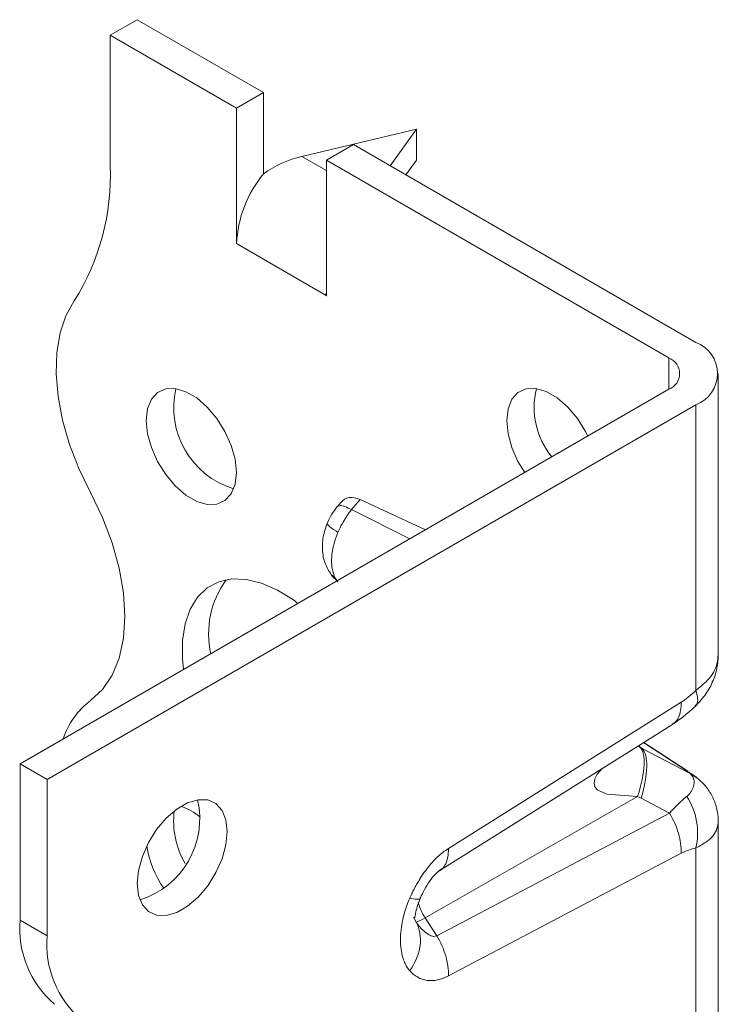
# Model space of a CAD drawing. Header units: millimetres. Extents: x 0 to 210, y 0 to 297.
# Tile 6 of 9: x 146 to 160, y 110 to 129. Entities that reach past the tile are written whole.
import ezdxf

# ---------------------------------------------------------------- set-up
doc = ezdxf.new("R2010")
doc.units = ezdxf.units.MM

msp = doc.modelspace()

# ---------------------------------------------------------------- linework, layer by layer
at = {"color": 7, "linetype": 'Continuous', "lineweight": 15}
for p, q in [((148.393, 129.441), (147.863, 129.134)), ((148.393, 129.441), (150.868, 128.012)), ((147.863, 129.134), (147.863, 126.572)), ((150.338, 127.706), (147.863, 129.134)), ((150.338, 127.706), (150.868, 128.012)), ((150.868, 128.012), (150.868, 126.412)), ((150.338, 125.048), (150.338, 127.706)), ((151.622, 126.76), (153.873, 127.297)), ((153.356, 126.575), (153.873, 127.297)), ((153.873, 127.297), (153.873, 126.685)), ((152.636, 126.991), (152.105, 126.685)), ((159.353, 123.113), (152.636, 126.991)), ((152.105, 126.481), (151.622, 126.76)), ((152.105, 126.685), (158.823, 122.807)), ((152.105, 126.685), (152.105, 124.027)), ((153.666, 126.396), (153.873, 126.685)), ((150.341, 125.05), (150.338, 125.048)), ((150.341, 125.046), (150.338, 125.048)), ((150.341, 125.05), (150.341, 125.046)), ((152.102, 124.033), (150.341, 125.05)), ((152.102, 124.033), (152.105, 124.135)), ((152.102, 124.033), (152.102, 124.029)), ((152.102, 124.029), (152.105, 124.031)), ((152.105, 124.027), (152.102, 124.029)), ((158.823, 122.807), (158.823, 122.195)), ((159.792, 116.991), (159.792, 122.501)), ((146.095, 114.847), (158.823, 122.195)), ((159.353, 121.889), (146.625, 114.541)), ((159.353, 116.289), (159.353, 121.889)), ((152.386, 119.972), (152.32, 119.893)), ((152.599, 119.833), (152.766, 120.031)), ((152.766, 120.031), (154.049, 119.439)), ((153.742, 119.262), (152.599, 119.833)), ((152.217, 118.532), (152.314, 118.437)), ((152.224, 118.54), (152.331, 118.418)), ((154.498, 113.19), (159.064, 116.058)), ((154.3, 112.737), (158.892, 115.621)), ((158.886, 115.625), (158.908, 115.639)), ((158.324, 115.265), (159.135, 114.735)), ((159.197, 114.703), (158.33, 115.269)), ((158.256, 115.178), (158.224, 115.202)), ((158.299, 115.152), (158.224, 115.202)), ((159.239, 114.66), (158.299, 115.152)), ((146.095, 114.847), (146.625, 114.541)), ((146.095, 111.785), (146.095, 114.847)), ((159.135, 114.735), (159.19, 114.701)), ((159.19, 114.701), (159.209, 114.688)), ((146.625, 114.541), (146.625, 111.479)), ((159.391, 114.56), (159.239, 114.66)), ((154.04, 111.832), (158.21, 114.209)), ((158.21, 114.209), (158.278, 114.173)), ((158.278, 114.173), (158.835, 113.881)), ((158.835, 113.881), (154.269, 111.477)), ((159.792, 108.826), (159.792, 113.722)), ((159.353, 108.124), (159.353, 113.199)), ((159.064, 113.096), (154.498, 110.692)), ((154.347, 112.774), (154.319, 112.756)), ((153.813, 111.842), (153.863, 111.747)), ((154.269, 111.477), (154.04, 111.832)), ((146.625, 111.479), (146.095, 111.785))]:
    msp.add_line(p, q, dxfattribs=at)
at = {"color": 7, "linetype": 'Continuous', "lineweight": 15, "flags": 128}
for points in [[(147.156, 123.925), (146.994, 123.636), (146.881, 123.297), (146.817, 122.914), (146.804, 122.496), (146.842, 122.051), (146.93, 121.587), (147.068, 121.113), (147.251, 120.637), (147.477, 120.171)], [(150.338, 120.561), (150.312, 120.331), (150.236, 120.145), (150.115, 120.012), (149.956, 119.941), (149.767, 119.936), (149.56, 119.996), (149.347, 120.119), (149.14, 120.298), (148.952, 120.521), (148.792, 120.776), (148.671, 121.049), (148.595, 121.322), (148.57, 121.581), (148.595, 121.811), (148.671, 121.997), (148.792, 122.13), (148.952, 122.201), (149.14, 122.206), (149.347, 122.146), (149.56, 122.023), (149.767, 121.845), (149.956, 121.621), (150.115, 121.366), (150.236, 121.094), (150.312, 120.82), (150.338, 120.561)], [(155.994, 120.562), (155.863, 120.777), (155.742, 121.049), (155.667, 121.323), (155.641, 121.582), (155.667, 121.812), (155.742, 121.998), (155.863, 122.131), (156.023, 122.202), (156.211, 122.207), (156.418, 122.147), (156.631, 122.024), (156.838, 121.845), (157.027, 121.622), (157.186, 121.367), (157.232, 121.276)], [(147.477, 120.171), (147.713, 119.681), (147.902, 119.182), (148.04, 118.686), (148.124, 118.201), (148.152, 117.74), (148.124, 117.311), (148.04, 116.923), (147.902, 116.586), (147.713, 116.305), (147.477, 116.088)], [(149.304, 116.7), (149.283, 116.906), (149.283, 117.268), (149.333, 117.595), (149.432, 117.881), (149.578, 118.117), (149.766, 118.297), (149.992, 118.417), (150.249, 118.474), (150.532, 118.466), (150.832, 118.393), (151.143, 118.257), (151.456, 118.062), (151.546, 117.994)], [(157.522, 114.761), (157.419, 114.646), (157.372, 114.555), (157.356, 114.473), (157.371, 114.402), (157.418, 114.341), (157.605, 114.251), (158.21, 114.209), (158.21, 114.209)], [(148.393, 112.5), (148.419, 112.759), (148.494, 113.032), (148.615, 113.305), (148.775, 113.56), (148.963, 113.783), (149.17, 113.962), (149.383, 114.085), (149.59, 114.145), (149.779, 114.14), (149.938, 114.069), (150.06, 113.936), (150.135, 113.749), (150.161, 113.52), (150.135, 113.261), (150.06, 112.987), (149.938, 112.715), (149.779, 112.46), (149.59, 112.236), (149.383, 112.058), (149.17, 111.935), (148.963, 111.875), (148.775, 111.88), (148.615, 111.951), (148.494, 112.084), (148.419, 112.27), (148.393, 112.5)]]:
    msp.add_lwpolyline(points, dxfattribs=at)
at = {"color": 7, "linetype": 'Continuous', "lineweight": 15}
for centre, radius, start, end in [((143.259, 126.384), 4.608, 327.7485, 2.3387), ((152.641, 124.944), 2.302, 140.2279, 177.3607), ((159.121, 122.501), 0.655, 290.7834, 69.2166), ((158.707, 122.501), 0.327, 290.7834, 69.2166), ((150.768, 121.83), 1.658, 166.9497, 253.045), ((157.721, 121.839), 1.541, 166.2643, 219.0625), ((151.609, 117.393), 1.816, 144.1115, 192.3125), ((148.4, 114.864), 1.533, 127.0068, 162.0664), ((147.962, 113.769), 1.658, 286.955, 13.0503), ((150.76, 113.729), 1.652, 173.2576, 210.3855), ((148.886, 112.92), 1.155, 49.9089, 71.5349), ((150.521, 113.533), 1.961, 188.6042, 214.9351), ((154.927, 112.41), 1.059, 195.4817, 213.0764), ((153.644, 112.432), 0.719, 287.7096, 303.3681), ((148.048, 111.62), 1.96, 175.1648, 229.309), ((148.578, 111.314), 1.96, 175.1648, 229.309)]:
    msp.add_arc(centre, radius, start, end, dxfattribs=at)
for centre, major_axis, ratio, start_param, end_param in [((151.622, 125.535), (1.387, 0.799), 0.717482, 1.179006, 1.702605), ((152.812, 119.313), (-0.326, 0.736), 0.568519, 5.708832, 6.555062)]:
    msp.add_ellipse(centre, major_axis=major_axis, ratio=ratio, start_param=start_param, end_param=end_param, dxfattribs=at)
for points, knots in [([(152.599, 119.833), (152.553, 119.855), (152.461, 119.9), (152.364, 119.92), (152.335, 119.901), (152.32, 119.892)], [0, 0, 0, 0, 0.338768, 0.677535, 1, 1, 1, 1]), ([(152.319, 119.893), (152.281, 119.844), (152.205, 119.745), (152.151, 119.633), (152.124, 119.576)], [0, 0, 0, 0, 0.5003588, 1, 1, 1, 1]), ([(152.331, 119.387), (152.36, 119.456), (152.439, 119.614), (152.538, 119.758), (152.599, 119.833)], [-0.03148795, -0.03148795, -0.03148795, -0.03148795, -0.0179513, 0.00000001, 0.00000001, 0.00000001, 0.00000001]), ([(152.124, 119.576), (152.092, 119.484), (152.027, 119.3), (152.019, 119.012), (152.075, 118.747), (152.17, 118.603), (152.217, 118.532)], [0, 0, 0, 0, 0.256062, 0.510977, 0.76023, 1, 1, 1, 1]), ([(152.331, 119.387), (152.272, 119.426), (152.155, 119.504), (152.104, 119.564), (152.126, 119.574), (152.128, 119.575)], [0, 0, 0, 0, 0.481293, 0.962532, 1, 1, 1, 1]), ([(152.331, 118.418), (152.308, 118.444), (152.267, 118.506), (152.226, 118.621), (152.205, 118.753), (152.205, 118.877), (152.215, 118.98), (152.228, 119.059), (152.259, 119.195), (152.296, 119.306), (152.331, 119.387)], [-0.10675045, -0.10675045, -0.10675045, -0.10675045, -0.09599928, -0.0852481, -0.07449692, -0.06374574, -0.05837015, -0.05299456, -0.04761897, -0.03149221, -0.03149221, -0.03149221, -0.03149221]), ([(159.337, 115.975), (159.403, 116.045), (159.539, 116.188), (159.684, 116.445), (159.778, 116.722), (159.788, 116.913), (159.792, 117.006)], [0, 0, 0, 0, 0.24083, 0.496394, 0.753478, 1, 1, 1, 1]), ([(159.353, 116.289), (159.432, 116.353), (159.627, 116.508), (159.774, 116.755), (159.784, 116.931), (159.787, 116.991)], [0, 0, 0, 0, 0.309526, 0.761395, 1, 1, 1, 1]), ([(159.353, 116.289), (159.367, 116.235), (159.396, 116.125), (159.383, 116.021), (159.344, 115.991), (159.331, 115.982)], [0, 0, 0, 0, 0.403214, 0.806293, 1, 1, 1, 1]), ([(158.908, 115.639), (158.918, 115.644), (158.962, 115.67), (159.014, 115.756), (159.061, 115.889), (159.063, 116.002), (159.064, 116.058)], [0, 0, 0, 0, 0.085798, 0.390532, 0.695266, 1, 1, 1, 1]), ([(158.911, 115.635), (158.989, 115.688), (159.13, 115.784), (159.274, 115.917), (159.337, 115.975)], [0, 0, 0, 0, 0.559663, 1, 1, 1, 1]), ([(158.299, 115.152), (158.362, 115.085), (158.393, 114.961), (158.386, 114.623), (158.347, 114.41), (158.278, 114.173)], [0, 0, 0, 0, 0.5, 0.5, 1, 1, 1, 1]), ([(159.392, 114.561), (159.365, 114.582), (159.313, 114.623), (159.245, 114.669), (159.212, 114.692)], [0, 0, 0, 0, 0.51208, 1, 1, 1, 1]), ([(159.239, 114.66), (159.283, 114.62), (159.31, 114.57), (159.322, 114.464), (159.312, 114.409), (159.272, 114.323), (159.251, 114.291), (159.21, 114.243), (159.193, 114.226), (159.174, 114.211)], [0, 0, 0, 0, 0.0439295, 0.0439295, 0.0835279, 0.0835279, 0.1082769, 0.1082769, 0.123745, 0.123745, 0.123745, 0.123745]), ([(159.792, 113.733), (159.785, 113.818), (159.772, 113.984), (159.68, 114.213), (159.555, 114.409), (159.444, 114.512), (159.391, 114.561)], [0, 0, 0, 0, 0.270359, 0.530021, 0.774567, 1, 1, 1, 1]), ([(158.835, 113.881), (158.854, 113.901), (158.891, 113.943), (158.947, 114.002), (159.004, 114.059), (159.06, 114.113), (159.118, 114.165), (159.155, 114.196), (159.174, 114.211)], [0, 0, 0, 0, 0.155959, 0.316112, 0.480529, 0.649277, 0.822415, 1, 1, 1, 1]), ([(159.353, 113.199), (159.393, 113.361), (159.402, 113.727), (159.267, 114.07), (159.174, 114.211)], [0.0000054, 0.0000054, 0.0000054, 0.0000054, 0.5, 1, 1, 1, 1]), ([(159.064, 113.096), (159.069, 113.217), (159.05, 113.352), (158.971, 113.622), (158.911, 113.757), (158.835, 113.881)], [0, 0, 0, 0, 0.5, 0.5, 1, 1, 1, 1]), ([(159.789, 113.734), (159.786, 113.683), (159.776, 113.542), (159.627, 113.347), (159.432, 113.241), (159.353, 113.199)], [0, 0, 0, 0, 0.254051, 0.696752, 1, 1, 1, 1]), ([(153.739, 112.212), (153.753, 112.243), (153.78, 112.304), (153.825, 112.394), (153.872, 112.481), (153.921, 112.565), (153.972, 112.646), (154.025, 112.723), (154.094, 112.816), (154.179, 112.918), (154.283, 113.024), (154.389, 113.117), (154.461, 113.165), (154.498, 113.19)], [0, 0, 0, 0, 0.078857, 0.155881, 0.23132, 0.305439, 0.378517, 0.450844, 0.522721, 0.645671, 0.764906, 0.882346, 1, 1, 1, 1]), ([(154.498, 113.19), (154.497, 113.133), (154.495, 113.021), (154.448, 112.887), (154.398, 112.803), (154.355, 112.778), (154.347, 112.774)], [0, 0, 0, 0, 0.309755, 0.61951, 0.929266, 1, 1, 1, 1]), ([(153.946, 112.214), (153.973, 112.272), (154.027, 112.39), (154.13, 112.554), (154.226, 112.67), (154.3, 112.738), (154.33, 112.757), (154.344, 112.766)], [0, 0, 0, 0, 0.256039, 0.515108, 0.762627, 0.881527, 1, 1, 1, 1]), ([(153.739, 110.794), (153.729, 110.805), (153.709, 110.829), (153.683, 110.868), (153.659, 110.91), (153.638, 110.955), (153.619, 111.003), (153.591, 111.087), (153.565, 111.215), (153.555, 111.397), (153.565, 111.591), (153.595, 111.773), (153.637, 111.934), (153.681, 112.074), (153.72, 112.166), (153.739, 112.212)], [0, 0, 0, 0, 0.0414007, 0.0827751, 0.12424, 0.165912, 0.2079054, 0.2503324, 0.3742039, 0.5002025, 0.6262768, 0.750184, 0.8346838, 0.9176512, 1, 1, 1, 1]), ([(153.739, 112.212), (153.787, 112.205), (153.884, 112.19), (153.946, 112.198), (153.943, 112.219), (153.942, 112.222)], [0, 0, 0, 0, 0.452213, 0.904219, 1, 1, 1, 1]), ([(153.827, 111.826), (153.831, 111.826), (153.841, 111.828), (153.852, 111.911), (153.878, 112.037), (153.925, 112.161), (153.948, 112.22)], [0, 0, 0, 0, 0.172827, 0.471541, 0.750062, 1, 1, 1, 1]), ([(154.269, 111.477), (154.268, 111.477), (154.267, 111.476), (154.25, 111.469), (154.233, 111.466), (154.196, 111.467), (154.177, 111.47), (154.123, 111.49), (154.088, 111.511), (153.992, 111.587), (153.929, 111.656), (153.865, 111.745), (153.864, 111.746), (153.863, 111.747)], [-0.8457918, -0.8457918, -0.8457918, -0.8457918, -0.8399668, -0.8399668, -0.709504, -0.709504, -0.5790412, -0.5790412, -0.3703007, -0.3703007, -0.0363158, -0.0363158, -0.0320742, -0.0320742, -0.0320742, -0.0320742]), ([(154.498, 110.692), (154.479, 110.683), (154.443, 110.665), (154.389, 110.643), (154.336, 110.625), (154.284, 110.612), (154.232, 110.603), (154.181, 110.598), (154.13, 110.598), (154.064, 110.604), (153.984, 110.623), (153.895, 110.662), (153.811, 110.718), (153.763, 110.768), (153.739, 110.794)], [0, 0, 0, 0, 0.058964, 0.117635, 0.176265, 0.235106, 0.294408, 0.354415, 0.415363, 0.477477, 0.603405, 0.731454, 0.863177, 1, 1, 1, 1])]:
    msp.add_open_spline(points, degree=3, knots=knots, dxfattribs=at)
for points in [[(159.353, 116.289), (159.253, 116.194), (159.155, 116.116), (159.064, 116.058)], [(158.21, 114.209), (158.286, 114.447), (158.375, 114.873), (158.318, 115.115), (158.256, 115.178)], [(158.299, 115.152), (158.285, 115.161), (158.27, 115.169), (158.256, 115.178)], [(159.135, 114.735), (159.179, 114.706), (159.214, 114.681), (159.239, 114.66)], [(159.064, 113.096), (159.155, 113.144), (159.253, 113.179), (159.353, 113.199)], [(153.739, 110.794), (153.849, 110.944), (153.992, 111.288), (153.937, 111.614), (153.863, 111.747)], [(154.498, 110.692), (154.502, 110.813), (154.466, 111.082), (154.345, 111.354), (154.269, 111.477)]]:
    msp.add_open_spline(points, degree=3, dxfattribs=at)

doc.saveas('drawing.dxf')
